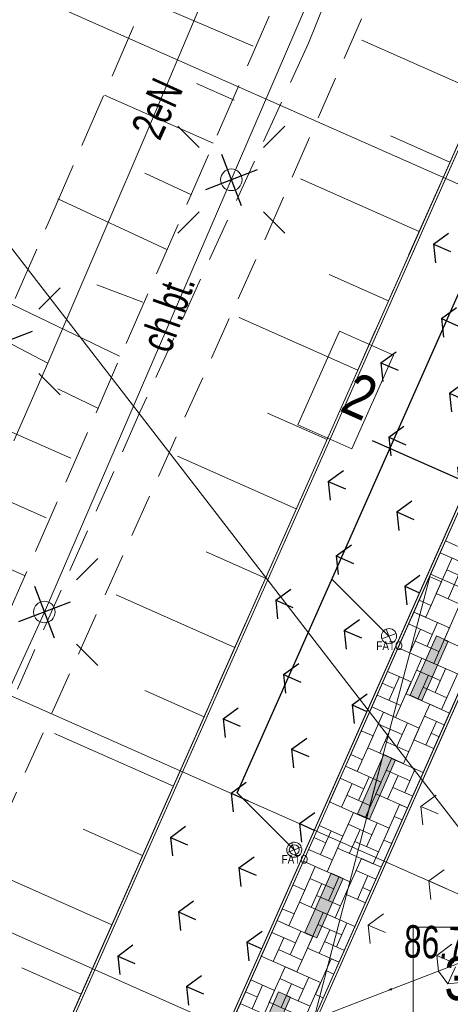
# Model space of a CAD drawing. Header units: metres. Extents: x 7446797 to 7447602, y 5789497 to 5790002.
# Tile 32 of 66: x 7447234 to 7447244, y 5789832 to 5789855. Entities that reach past the tile are written whole.
import ezdxf
from ezdxf.xclip import XClip

# ---------------------------------------------------------------- set-up
doc = ezdxf.new("R2010")
doc.units = ezdxf.units.M
doc.header["$MEASUREMENT"] = 0
doc.header["$XCLIPFRAME"] = 0
for name, pattern in [('2_BUBZ02', [1.75, 1.25, -0.5]), ('2_KTCR02', [1.5, 1, -0.5]), ('Kropki i Kreski', [3.6, 1.8, -0.9, 0, -0.9])]:
    doc.linetypes.add(name, pattern=pattern)
for name, color, linetype in [('130-Z Teren', 7, 'Continuous'), ('700-L Mapa 1_500 dwg', 7, 'Continuous'), ('708-L Opisy sytuacji 1_500 do legendy', 7, 'Continuous')]:
    doc.layers.add(name, color=color, linetype=linetype)
for name, color, linetype, lineweight in [('130-Z Teren1', 7, 'Continuous', 13), ('130-Z Teren114', 113, 'Continuous', 25), ('130-Z Teren21', 37, 'Continuous', 5), ('130-Z Teren252', 70, 'Continuous', 13), ('130-Z Teren69', 41, 'Continuous', 13), ('130-Z Teren93', 254, 'Continuous', 13), ('130-Z Teren94', 9, 'Continuous', 13), ('310-W Oświetlenie1', 7, 'Continuous', 13), ('450-K Belki21', 37, 'Continuous', 5), ('450-K Belki69', 41, 'Continuous', 13), ('708-L Opisy sytuacji 1_500 do legendy1', 7, 'Continuous', 13), ('708-L Opisy sytuacji 1_500 do legendy11', 7, 'Continuous', 13), ('708-L Opisy sytuacji 1_500 do legendy85', 1, 'Continuous', 25), ('718-L Elementy do rozbiórki85', 1, 'Continuous', 25), ('720-L Oznakowanie lądowiska1', 7, 'Continuous', 13), ('720-L Oznakowanie lądowiska91', 255, 'Continuous', 13), ('720-L Oznakowanie lądowiska94', 9, 'Continuous', 13), ('810-G Ogólne2', 4, 'Continuous', 20), ('ex_02_DXF_MZ_9_BUBZ_D_L_17', 9, 'Continuous', 18), ('ex_02_DXF_MZ_9_Dzialki7', 9, 'Continuous', 18), ('ex_02_DXF_MZ_9_KTCR_D_L_17', 9, 'Continuous', 18), ('ex_02_DXF_MZ_9_KTCR_E_T_17', 9, 'Continuous', 18), ('ex_02_DXF_MZ_9_RTPW_T_17', 9, 'Continuous', 18), ('ex_02_DXF_MZ_9_SUPE_D_L_31', 9, 'Continuous', 18), ('ex_02_DXF_MZ_9_SUPE_E_T_31', 9, 'Continuous', 18), ('ex_02_DXF_MZ_9_SUSM_D_T_07', 9, 'Continuous', 18), ('ex_02_DXF_MZ_9_SUSM_D_T_37', 9, 'Continuous', 18)]:
    doc.layers.add(name, color=color, linetype=linetype, lineweight=lineweight)
doc.styles.add('STYL_AUTOMATYCZNY_1', font='Arial.ttf', dxfattribs={"width": 0.7})
doc.styles.add('STYL_AUTOMATYCZNY_2', font='Arial.ttf')
doc.styles.add('STYL_AUTOMATYCZNY_3', font='Arial Narrow.ttf')
doc.dimstyles.new('STYL_AUTOMATYCZNY__1', dxfattribs={"dimtxt": 1.25, "dimasz": 0.475, "dimexe": 0.18, "dimexo": 0.3, "dimgap": 0, "dimtad": 1, "dimzin": 0, "dimdsep": 46, "dimtxsty": 'STYL_AUTOMATYCZNY_2', "dimblk": 'ARROWHEAD_2', "dimblk1": 'ARROWHEAD_2', "dimblk2": 'ARROWHEAD_2', "dimcen": 0.09, "dimclrd": 7, "dimclre": 7, "dimclrt": 1, "dimazin": 0, "dimtfac": 1, "dimtdec": 4, "dimtmove": 0, "dimatfit": 3, "dimfxl": 1, "dimtolj": 1, "dimtzin": 0, "dimarcsym": 0})
doc.dimstyles.new('STYL_AUTOMATYCZNY__2', dxfattribs={"dimtxt": 1, "dimasz": 0.475, "dimexe": 0.18, "dimexo": 0.3, "dimgap": 0, "dimtad": 1, "dimzin": 0, "dimdsep": 46, "dimtxsty": 'STYL_AUTOMATYCZNY_2', "dimblk": 'ARROWHEAD_2', "dimblk1": 'ARROWHEAD_2', "dimblk2": 'ARROWHEAD_2', "dimcen": 0.09, "dimclrd": 7, "dimclre": 7, "dimclrt": 1, "dimazin": 0, "dimtfac": 1, "dimtdec": 4, "dimtmove": 0, "dimatfit": 3, "dimfxl": 1, "dimtolj": 1, "dimtzin": 0, "dimarcsym": 0})
doc.dimstyles.new('STYL_AUTOMATYCZNY__3', dxfattribs={"dimtxt": 0.18, "dimasz": 0.456, "dimexe": 0.18, "dimexo": 0.0625, "dimgap": 0, "dimtad": 0, "dimtih": 1, "dimtoh": 1, "dimdec": 4, "dimzin": 0, "dimdsep": 46, "dimcen": 0.09, "dimadec": 0, "dimazin": 0, "dimtfac": 1, "dimtdec": 4, "dimtmove": 0, "dimatfit": 3, "dimldrblk": 'ARROWHEAD_1', "dimfxl": 1, "dimtolj": 1, "dimtzin": 0, "dimarcsym": 0})

# ---------------------------------------------------------------- blocks, each defined once
blk = doc.blocks.new('Rysunek_1_9', base_point=(7447200, 5789750, -0.867))
at = {"layer": 'ex_02_DXF_MZ_9_BUBZ_D_L_17', "color": 9, "linetype": '2_BUBZ02', "lineweight": 18}
for p, q in [((7447234.364, 5789850.459, -0.867), (7447240.629, 5789864.895, -0.867)), ((7447229.09, 5789831.451, -0.867), (7447242.351, 5789861.854, -0.867)), ((7447227.196, 5789834.098, -0.867), (7447234.364, 5789850.459, -0.867))]:
    blk.add_line(p, q, dxfattribs=at)
at = {"layer": 'ex_02_DXF_MZ_9_BUBZ_D_L_17', "color": 9, "linetype": 'Continuous', "lineweight": 18}
for p, q in [((7447239.015, 5789854.357, -0.867), (7447236.555, 5789855.413, -0.867)), ((7447238.581, 5789853.111, -0.867), (7447237.709, 5789853.496, -0.867)), ((7447238.094, 5789852.119, -0.867), (7447235.582, 5789853.226, -0.867)), ((7447237.591, 5789850.923, -0.867), (7447236.514, 5789851.427, -0.867)), ((7447237.021, 5789849.658, -0.867), (7447234.508, 5789850.833, -0.867)), ((7447236.467, 5789848.445, -0.867), (7447235.408, 5789848.846, -0.867)), ((7447235.931, 5789847.198, -0.867), (7447233.452, 5789848.39, -0.867)), ((7447235.445, 5789845.985, -0.867), (7447234.505, 5789846.438, -0.867)), ((7447234.806, 5789844.839, -0.867), (7447232.397, 5789845.895, -0.867)), ((7447234.237, 5789843.455, -0.867), (7447233.177, 5789843.925, -0.867)), ((7447233.735, 5789842.123, -0.867), (7447231.206, 5789843.229, -0.867))]:
    blk.add_line(p, q, dxfattribs=at)
at = {"layer": 'ex_02_DXF_MZ_9_Dzialki7', "color": 9, "linetype": 'Continuous', "lineweight": 18}
blk.add_line((7447223.32, 5789862.79, -0.867), (7447247.37, 5789831.63, -0.867), dxfattribs=at)
at = {"layer": 'ex_02_DXF_MZ_9_KTCR_D_L_17', "color": 9, "linetype": '2_KTCR02', "lineweight": 18}
for p, q in [((7447242.919, 5789860.911, -0.867), (7447240.294, 5789854.433, -0.867)), ((7447239.317, 5789849.956, -0.867), (7447243.528, 5789859.58, -0.867)), ((7447240.294, 5789854.433, -0.867), (7447236.402, 5789845.901, -0.867)), ((7447231.293, 5789832.101, -0.867), (7447239.317, 5789849.956, -0.867)), ((7447236.402, 5789845.901, -0.867), (7447232.592, 5789837.289, -0.867))]:
    blk.add_line(p, q, dxfattribs=at)
at = {"layer": 'ex_02_DXF_MZ_9_SUPE_D_L_31', "color": 9, "linetype": 'Continuous', "lineweight": 18}
for p, q in [((7447238.513, 5789851.272, -0.867), (7447242.843, 5789861.334, -0.867)), ((7447236.526, 5789852.278, -0.867), (7447238.867, 5789857.845, -0.867)), ((7447235.64, 5789850.212, -0.867), (7447236.526, 5789852.278, -0.867)), ((7447234.193, 5789841.281, -0.867), (7447238.513, 5789851.272, -0.867)), ((7447234.273, 5789847.032, -0.867), (7447235.64, 5789850.212, -0.867)), ((7447233.319, 5789847.535, -0.867), (7447234.273, 5789847.032, -0.867)), ((7447233.485, 5789845.236, -0.867), (7447234.273, 5789847.032, -0.867)), ((7447229.652, 5789831.408, -0.867), (7447234.193, 5789841.281, -0.867))]:
    blk.add_line(p, q, dxfattribs=at)
at = {"layer": 'ex_02_DXF_MZ_9_SUSM_D_T_07', "color": 9, "linetype": 'Continuous', "lineweight": 18}
for p, q in [((7447237.771, 5789852.015, -0.867), (7447237.276, 5789852.51, -0.867)), ((7447239.256, 5789852.015, -0.867), (7447239.751, 5789852.51, -0.867)), ((7447237.771, 5789850.53, -0.867), (7447237.276, 5789850.035, -0.867)), ((7447239.256, 5789850.53, -0.867), (7447239.751, 5789850.035, -0.867)), ((7447234.062, 5789848.278, -0.867), (7447234.557, 5789848.773, -0.867)), ((7447234.062, 5789846.793, -0.867), (7447234.557, 5789846.298, -0.867)), ((7447234.936, 5789842.023, -0.867), (7447235.431, 5789842.518, -0.867)), ((7447234.936, 5789840.538, -0.867), (7447235.431, 5789840.044, -0.867))]:
    blk.add_line(p, q, dxfattribs=at)
at = {"layer": 'ex_02_DXF_MZ_9_SUSM_D_T_37', "color": 9, "linetype": 'Continuous', "lineweight": 18}
for centre in [(7447238.513, 5789851.272, -0.867), (7447234.193, 5789841.281, -0.867)]:
    blk.add_circle(centre, 0.25, dxfattribs=at)
at = {"layer": 'ex_02_DXF_MZ_9_KTCR_E_T_17', "color": 9, "linetype": 'Continuous', "lineweight": 18, "insert": (7447236.751, 5789847.354, -0.867), "char_height": 0.75, "attachment_point": 4, "rotation": 70.6924, "style": 'STYL_AUTOMATYCZNY_1'}
blk.add_mtext('\\A1;{\\pql;\\fArial|b0|i0|c238|p0;\\W0.700000;ch.bt.}', dxfattribs=at)
at = {"layer": 'ex_02_DXF_MZ_9_RTPW_T_17', "color": 9, "linetype": 'Continuous', "lineweight": 18, "insert": (7447242.491, 5789833.288, -0.867), "char_height": 0.75, "attachment_point": 7, "rotation": 358.013, "style": 'STYL_AUTOMATYCZNY_1'}
blk.add_mtext('\\A1;{\\pql;\\fArial|b0|i0|c238|p0;\\W0.700000;86.70}', dxfattribs=at)
at = {"layer": 'ex_02_DXF_MZ_9_SUPE_E_T_31', "color": 9, "linetype": 'Continuous', "lineweight": 18, "insert": (7447236.521, 5789852.304, -0.867), "char_height": 0.75, "attachment_point": 4, "rotation": 65.5731, "style": 'STYL_AUTOMATYCZNY_1'}
blk.add_mtext('\\A1;{\\pql;\\fArial|b0|i0|c238|p0;\\W0.700000;2eN }', dxfattribs=at)
blk = doc.blocks.new('*X4', base_point=(7447251.91, 5789835.327, -0.867))
at = {"layer": '130-Z Teren93', "color": 254, "linetype": 'Continuous', "lineweight": 13}
for p, q in [((7447244.008, 5789842.683, -0.867), (7447243.459, 5789842.926, -0.867)), ((7447243.886, 5789842.409, -0.867), (7447243.337, 5789842.652, -0.867)), ((7447243.247, 5789841.707, -0.867), (7447243.612, 5789842.53, -0.867)), ((7447243.49, 5789842.256, -0.867), (7447244.039, 5789842.013, -0.867)), ((7447243.765, 5789842.134, -0.867), (7447243.521, 5789841.586, -0.867)), ((7447243.369, 5789841.981, -0.867), (7447243.004, 5789841.159, -0.867)), ((7447243.369, 5789841.981, -0.867), (7447243.094, 5789842.103, -0.867)), ((7447244.07, 5789841.343, -0.867), (7447243.247, 5789841.707, -0.867)), ((7447243.126, 5789841.433, -0.867), (7447242.851, 5789841.554, -0.867)), ((7447243.431, 5789840.641, -0.867), (7447243.796, 5789841.464, -0.867)), ((7447242.365, 5789840.457, -0.867), (7447242.73, 5789841.28, -0.867)), ((7447243.553, 5789840.916, -0.867), (7447242.73, 5789841.28, -0.867)), ((7447243.004, 5789841.159, -0.867), (7447242.73, 5789841.28, -0.867)), ((7447242.608, 5789841.006, -0.867), (7447243.157, 5789840.763, -0.867)), ((7447243.035, 5789840.489, -0.867), (7447243.278, 5789841.037, -0.867)), ((7447242.883, 5789840.884, -0.867), (7447242.639, 5789840.336, -0.867)), ((7447243.553, 5789840.916, -0.867), (7447243.188, 5789840.093, -0.867)), ((7447243.31, 5789840.367, -0.867), (7447242.761, 5789840.61, -0.867)), ((7447244.162, 5789840.317, -0.867), (7447243.431, 5789840.641, -0.867)), ((7447243.188, 5789840.093, -0.867), (7447242.365, 5789840.457, -0.867)), ((7447242.549, 5789839.391, -0.867), (7447242.914, 5789840.214, -0.867)), ((7447243.737, 5789839.85, -0.867), (7447242.914, 5789840.214, -0.867)), ((7447242.671, 5789839.666, -0.867), (7447242.122, 5789839.909, -0.867)), ((7447242.792, 5789839.94, -0.867), (7447243.341, 5789839.697, -0.867)), ((7447243.219, 5789839.423, -0.867), (7447243.462, 5789839.971, -0.867)), ((7447243.737, 5789839.85, -0.867), (7447243.372, 5789839.027, -0.867)), ((7447242.001, 5789839.635, -0.867), (7447242.275, 5789839.513, -0.867)), ((7447242.153, 5789839.239, -0.867), (7447242.396, 5789839.787, -0.867)), ((7447242.671, 5789839.666, -0.867), (7447242.306, 5789838.843, -0.867)), ((7447243.066, 5789839.818, -0.867), (7447242.823, 5789839.27, -0.867)), ((7447243.372, 5789839.027, -0.867), (7447242.549, 5789839.391, -0.867)), ((7447243.493, 5789839.301, -0.867), (7447242.945, 5789839.544, -0.867)), ((7447242.428, 5789839.117, -0.867), (7447241.879, 5789839.36, -0.867)), ((7447242.733, 5789838.326, -0.867), (7447243.098, 5789839.148, -0.867)), ((7447243.555, 5789838.946, -0.867), (7447243.098, 5789839.148, -0.867)), ((7447241.667, 5789838.142, -0.867), (7447242.032, 5789838.964, -0.867)), ((7447242.306, 5789838.843, -0.867), (7447241.757, 5789839.086, -0.867)), ((7447242.855, 5789838.6, -0.867), (7447242.032, 5789838.964, -0.867)), ((7447242.337, 5789838.173, -0.867), (7447242.58, 5789838.721, -0.867)), ((7447242.976, 5789838.874, -0.867), (7447243.433, 5789838.672, -0.867)), ((7447243.25, 5789838.753, -0.867), (7447243.007, 5789838.204, -0.867)), ((7447241.789, 5789838.416, -0.867), (7447241.514, 5789838.537, -0.867)), ((7447241.91, 5789838.69, -0.867), (7447242.459, 5789838.447, -0.867)), ((7447242.185, 5789838.569, -0.867), (7447241.941, 5789838.02, -0.867)), ((7447242.855, 5789838.6, -0.867), (7447242.49, 5789837.777, -0.867)), ((7447243.312, 5789838.397, -0.867), (7447243.129, 5789838.478, -0.867)), ((7447241.789, 5789838.416, -0.867), (7447241.424, 5789837.593, -0.867)), ((7447242.612, 5789838.051, -0.867), (7447242.063, 5789838.294, -0.867)), ((7447243.19, 5789838.123, -0.867), (7447242.733, 5789838.326, -0.867)), ((7447242.49, 5789837.777, -0.867), (7447241.667, 5789838.142, -0.867)), ((7447241.546, 5789837.867, -0.867), (7447241.271, 5789837.989, -0.867)), ((7447241.851, 5789837.076, -0.867), (7447242.216, 5789837.899, -0.867)), ((7447242.947, 5789837.574, -0.867), (7447242.216, 5789837.899, -0.867)), ((7447240.785, 5789836.892, -0.867), (7447241.15, 5789837.715, -0.867)), ((7447241.973, 5789837.35, -0.867), (7447241.15, 5789837.715, -0.867)), ((7447241.424, 5789837.593, -0.867), (7447241.15, 5789837.715, -0.867)), ((7447242.094, 5789837.624, -0.867), (7447242.643, 5789837.381, -0.867)), ((7447242.521, 5789837.107, -0.867), (7447242.764, 5789837.655, -0.867)), ((7447241.028, 5789837.44, -0.867), (7447241.577, 5789837.197, -0.867)), ((7447241.455, 5789836.923, -0.867), (7447241.698, 5789837.472, -0.867)), ((7447241.973, 5789837.35, -0.867), (7447241.608, 5789836.527, -0.867)), ((7447242.368, 5789837.503, -0.867), (7447242.125, 5789836.954, -0.867)), ((7447241.303, 5789837.319, -0.867), (7447241.059, 5789836.77, -0.867)), ((7447242.704, 5789837.026, -0.867), (7447242.247, 5789837.228, -0.867)), ((7447241.608, 5789836.527, -0.867), (7447240.785, 5789836.892, -0.867)), ((7447241.73, 5789836.801, -0.867), (7447241.181, 5789837.044, -0.867)), ((7447242.582, 5789836.752, -0.867), (7447241.851, 5789837.076, -0.867)), ((7447240.969, 5789835.826, -0.867), (7447241.334, 5789836.649, -0.867)), ((7447242.157, 5789836.284, -0.867), (7447241.334, 5789836.649, -0.867)), ((7447242.035, 5789836.01, -0.867), (7447242.4, 5789836.833, -0.867)), ((7447242.582, 5789836.752, -0.867), (7447242.4, 5789836.833, -0.867)), ((7447242.278, 5789836.558, -0.867), (7447242.461, 5789836.477, -0.867)), ((7447241.091, 5789836.1, -0.867), (7447240.542, 5789836.343, -0.867)), ((7447240.573, 5789835.673, -0.867), (7447240.816, 5789836.222, -0.867)), ((7447241.212, 5789836.374, -0.867), (7447241.761, 5789836.131, -0.867)), ((7447241.486, 5789836.253, -0.867), (7447241.243, 5789835.704, -0.867)), ((7447241.639, 5789835.857, -0.867), (7447241.882, 5789836.406, -0.867)), ((7447242.157, 5789836.284, -0.867), (7447241.792, 5789835.461, -0.867)), ((7447240.421, 5789836.069, -0.867), (7447240.695, 5789835.947, -0.867)), ((7447241.091, 5789836.1, -0.867), (7447240.726, 5789835.277, -0.867)), ((7447241.913, 5789835.736, -0.867), (7447241.365, 5789835.979, -0.867)), ((7447242.218, 5789835.929, -0.867), (7447242.035, 5789836.01, -0.867)), ((7447240.848, 5789835.552, -0.867), (7447240.299, 5789835.795, -0.867)), ((7447241.792, 5789835.461, -0.867), (7447240.969, 5789835.826, -0.867)), ((7447240.726, 5789835.277, -0.867), (7447240.177, 5789835.52, -0.867)), ((7447241.153, 5789834.76, -0.867), (7447241.518, 5789835.583, -0.867)), ((7447241.975, 5789835.38, -0.867), (7447241.518, 5789835.583, -0.867)), ((7447240.087, 5789834.576, -0.867), (7447240.452, 5789835.399, -0.867)), ((7447241.275, 5789835.034, -0.867), (7447240.452, 5789835.399, -0.867)), ((7447241.396, 5789835.308, -0.867), (7447241.853, 5789835.106, -0.867)), ((7447240.33, 5789835.125, -0.867), (7447240.879, 5789834.881, -0.867)), ((7447240.757, 5789834.607, -0.867), (7447241, 5789835.156, -0.867)), ((7447241.67, 5789835.187, -0.867), (7447241.427, 5789834.638, -0.867)), ((7447240.209, 5789834.85, -0.867), (7447239.844, 5789834.027, -0.867)), ((7447240.209, 5789834.85, -0.867), (7447239.934, 5789834.972, -0.867)), ((7447240.605, 5789835.003, -0.867), (7447240.361, 5789834.454, -0.867)), ((7447241.275, 5789835.034, -0.867), (7447240.91, 5789834.211, -0.867)), ((7447241.732, 5789834.832, -0.867), (7447241.549, 5789834.913, -0.867)), ((7447241.032, 5789834.486, -0.867), (7447240.483, 5789834.729, -0.867)), ((7447241.61, 5789834.557, -0.867), (7447241.153, 5789834.76, -0.867)), ((7447239.966, 5789834.302, -0.867), (7447239.691, 5789834.423, -0.867)), ((7447240.91, 5789834.211, -0.867), (7447240.087, 5789834.576, -0.867)), ((7447239.205, 5789833.326, -0.867), (7447239.57, 5789834.149, -0.867)), ((7447240.393, 5789833.784, -0.867), (7447239.57, 5789834.149, -0.867)), ((7447239.844, 5789834.027, -0.867), (7447239.57, 5789834.149, -0.867)), ((7447240.271, 5789833.51, -0.867), (7447240.636, 5789834.333, -0.867)), ((7447241.367, 5789834.009, -0.867), (7447240.636, 5789834.333, -0.867)), ((7447240.514, 5789834.059, -0.867), (7447241.063, 5789833.816, -0.867)), ((7447240.788, 5789833.937, -0.867), (7447240.545, 5789833.389, -0.867)), ((7447240.941, 5789833.541, -0.867), (7447241.184, 5789834.09, -0.867)), ((7447239.448, 5789833.875, -0.867), (7447239.997, 5789833.632, -0.867)), ((7447239.723, 5789833.753, -0.867), (7447239.479, 5789833.205, -0.867)), ((7447239.875, 5789833.357, -0.867), (7447240.118, 5789833.906, -0.867)), ((7447240.393, 5789833.784, -0.867), (7447240.028, 5789832.962, -0.867)), ((7447240.15, 5789833.236, -0.867), (7447239.601, 5789833.479, -0.867)), ((7447241.002, 5789833.186, -0.867), (7447240.271, 5789833.51, -0.867)), ((7447241.124, 5789833.46, -0.867), (7447240.667, 5789833.663, -0.867)), ((7447240.028, 5789832.962, -0.867), (7447239.205, 5789833.326, -0.867)), ((7447240.455, 5789832.444, -0.867), (7447240.82, 5789833.267, -0.867)), ((7447241.002, 5789833.186, -0.867), (7447240.82, 5789833.267, -0.867)), ((7447239.389, 5789832.26, -0.867), (7447239.754, 5789833.083, -0.867)), ((7447240.577, 5789832.718, -0.867), (7447239.754, 5789833.083, -0.867)), ((7447239.511, 5789832.535, -0.867), (7447238.962, 5789832.778, -0.867)), ((7447239.632, 5789832.809, -0.867), (7447240.181, 5789832.566, -0.867)), ((7447240.059, 5789832.291, -0.867), (7447240.302, 5789832.84, -0.867)), ((7447240.698, 5789832.993, -0.867), (7447240.881, 5789832.912, -0.867)), ((7447238.993, 5789832.107, -0.867), (7447239.236, 5789832.656, -0.867)), ((7447239.906, 5789832.687, -0.867), (7447239.663, 5789832.139, -0.867)), ((7447240.577, 5789832.718, -0.867), (7447240.212, 5789831.896, -0.867)), ((7447238.841, 5789832.503, -0.867), (7447239.115, 5789832.382, -0.867)), ((7447239.511, 5789832.535, -0.867), (7447239.146, 5789831.712, -0.867)), ((7447240.333, 5789832.17, -0.867), (7447239.785, 5789832.413, -0.867)), ((7447240.638, 5789832.363, -0.867), (7447240.455, 5789832.444, -0.867)), ((7447239.268, 5789831.986, -0.867), (7447238.719, 5789832.229, -0.867)), ((7447240.212, 5789831.896, -0.867), (7447239.389, 5789832.26, -0.867))]:
    blk.add_line(p, q, dxfattribs=at)
blk = doc.blocks.new('*D9', base_point=(7447251.91, 5789835.327, -0.867))
at = {"layer": '708-L Opisy sytuacji 1_500 do legendy1', "color": 7, "linetype": 'Continuous', "lineweight": 13, "transparency": 16777216}
for p, q in [((7447226.708, 5789864.194, -0.867), (7447248.953, 5789854.336, -0.867)), ((7447227.349, 5789863.712, -0.867), (7447226.924, 5789864.295, -0.867)), ((7447227.26, 5789864.283, -0.867), (7447227.136, 5789864.004, -0.867)), ((7447227.136, 5789864.004, -0.867), (7447217.008, 5789841.147, -0.867)), ((7447216.795, 5789841.439, -0.867), (7447217.221, 5789840.856, -0.867)), ((7447216.58, 5789841.337, -0.867), (7447238.825, 5789831.48, -0.867)), ((7447217.008, 5789841.147, -0.867), (7447216.884, 5789840.868, -0.867))]:
    blk.add_line(p, q, dxfattribs=at)
at = {"layer": '708-L Opisy sytuacji 1_500 do legendy85', "color": 1, "lineweight": 25, "transparency": 16777216, "insert": (7447220.975, 5789850.716, -0.867), "char_height": 1.25, "attachment_point": 7, "rotation": 66.1008, "style": 'STYL_AUTOMATYCZNY_2'}
blk.add_mtext('\\A1;{\\pql;\\fArial|b0|i0|c238|p0;\\W1.000000;25,00}', dxfattribs=at)
blk = doc.blocks.new('ARROWHEAD_2')
at = {"color": 0, "linetype": 'Continuous', "lineweight": 0}
for p, q in [((-0.378, -0.655), (0.378, 0.655)), ((0, 0), (-1, 0))]:
    blk.add_line(p, q, dxfattribs=at)
blk = doc.blocks.new('*D10', base_point=(7447251.91, 5789835.327, -0.867))
at = {"layer": '708-L Opisy sytuacji 1_500 do legendy1', "color": 7, "linetype": 'Continuous', "lineweight": 13, "transparency": 16777216}
for p, q in [((7447225.927, 5789868.881, -0.867), (7447225.502, 5789869.464, -0.867)), ((7447225.839, 5789869.452, -0.867), (7447225.715, 5789869.173, -0.867)), ((7447225.286, 5789869.363, -0.867), (7447246.84, 5789859.812, -0.867)), ((7447225.715, 5789869.173, -0.867), (7447222.008, 5789860.807, -0.867)), ((7447221.579, 5789860.997, -0.867), (7447251.498, 5789847.739, -0.867)), ((7447222.221, 5789860.516, -0.867), (7447221.795, 5789861.099, -0.867)), ((7447222.008, 5789860.807, -0.867), (7447215.931, 5789847.093, -0.867))]:
    blk.add_line(p, q, dxfattribs=at)
at = {"layer": '708-L Opisy sytuacji 1_500 do legendy85', "color": 1, "lineweight": 25, "transparency": 16777216, "insert": (7447223.138, 5789863.851, -0.867), "char_height": 1, "attachment_point": 7, "rotation": 66.1008, "style": 'STYL_AUTOMATYCZNY_2'}
blk.add_mtext('\\A1;{\\pql;\\fArial|b0|i0|c238|p0;\\W1.000000;9,15}', dxfattribs=at)
blk = doc.blocks.new('*D11', base_point=(7447251.91, 5789835.327, -0.867))
at = {"layer": '708-L Opisy sytuacji 1_500 do legendy1', "color": 7, "linetype": 'Continuous', "lineweight": 13, "transparency": 16777216}
for p, q in [((7447222.221, 5789860.516, -0.867), (7447221.795, 5789861.099, -0.867)), ((7447222.008, 5789860.807, -0.867), (7447215.931, 5789847.093, -0.867)), ((7447216.144, 5789846.802, -0.867), (7447215.718, 5789847.385, -0.867))]:
    blk.add_line(p, q, dxfattribs=at)
at = {"layer": '708-L Opisy sytuacji 1_500 do legendy85', "color": 1, "lineweight": 25, "transparency": 16777216, "insert": (7447218.091, 5789852.463, -0.867), "char_height": 1, "attachment_point": 7, "rotation": 66.1008, "style": 'STYL_AUTOMATYCZNY_2'}
blk.add_mtext('\\A1;{\\pql;\\fArial|b0|i0|c238|p0;\\W1.000000;15,00}', dxfattribs=at)
blk = doc.blocks.new('*D12', base_point=(7447251.91, 5789835.327, -0.867))
at = {"layer": '708-L Opisy sytuacji 1_500 do legendy1', "color": 7, "linetype": 'Continuous', "lineweight": 13, "transparency": 16777216}
for p, q in [((7447222.008, 5789860.807, -0.867), (7447215.931, 5789847.093, -0.867)), ((7447216.144, 5789846.802, -0.867), (7447215.718, 5789847.385, -0.867)), ((7447215.502, 5789847.283, -0.867), (7447245.422, 5789834.026, -0.867)), ((7447215.931, 5789847.093, -0.867), (7447212.224, 5789838.728, -0.867)), ((7447212.011, 5789839.02, -0.867), (7447212.437, 5789838.436, -0.867)), ((7447211.796, 5789838.918, -0.867), (7447233.349, 5789829.367, -0.867)), ((7447212.224, 5789838.728, -0.867), (7447212.1, 5789838.449, -0.867))]:
    blk.add_line(p, q, dxfattribs=at)
at = {"layer": '708-L Opisy sytuacji 1_500 do legendy85', "color": 1, "lineweight": 25, "transparency": 16777216, "insert": (7447213.354, 5789841.772, -0.867), "char_height": 1, "attachment_point": 7, "rotation": 66.1008, "style": 'STYL_AUTOMATYCZNY_2'}
blk.add_mtext('\\A1;{\\pql;\\fArial|b0|i0|c238|p0;\\W1.000000;9,15}', dxfattribs=at)
blk = doc.blocks.new('ARROWHEAD_1')
at = {"color": 0, "linetype": 'Continuous', "lineweight": 0}
blk.add_line((0, 0), (-1, 0), dxfattribs=at)
blk.add_circle((0, 0), 0.25, dxfattribs=at)

msp = doc.modelspace()

# ---------------------------------------------------------------- hatches: boundary and pattern name
at = {"layer": '130-Z Teren114', "linetype": 'Continuous', "lineweight": 25}
h = msp.add_hatch(dxfattribs=at)
h.set_pattern_fill('TRAWA', color=113, style=0, pattern_type=2)
h.set_pattern_definition([(336.1, (7447242.3345, 5789843.597), (1.2154, 2.7428), [0.433, -1.29904]), (336.1, (7447242.5185, 5789841.8746), (1.2154, 2.7428), [0.43301, -1.29904]), (276.1, (7447242.3345, 5789843.597), (2.983, 0.31883), [0.433, -1.29904]), (276.1, (7447243.918, 5789842.8952), (2.983, 0.31883), [0.43301, -1.29904]), (36.1, (7447242.3345, 5789843.597), (-1.7676, 2.42394), [0.433, -1.29904]), (36.1, (7447243.918, 5789842.8952), (-1.76762, 2.42394), [0.43301, -1.29904])])
h.paths.add_polyline_path([(7447238.096, 5789830.971), (7447248.84, 5789855.218), (7447247.145, 5789859.611), (7447233.703, 5789829.276)])
at = {"layer": '130-Z Teren252', "linetype": 'Continuous', "lineweight": 13}
h = msp.add_hatch(dxfattribs=at)
h.set_pattern_fill('TRAWA', color=70, style=0, pattern_type=2)
h.set_pattern_definition([(336.1, (7447246.9058, 5789841.5712), (1.2154, 2.7428), [0.433, -1.29904]), (336.1, (7447247.0898, 5789839.849), (1.2154, 2.7428), [0.433, -1.29904]), (276.1, (7447246.9058, 5789841.5712), (2.983, 0.3188), [0.433, -1.29904]), (276.1, (7447248.4893, 5789840.8695), (2.983, 0.3188), [0.433, -1.29904]), (36.1, (7447246.9058, 5789841.5712), (-1.7676, 2.42394), [0.433, -1.29904]), (36.1, (7447248.4893, 5789840.8695), (-1.7676, 2.42394), [0.433, -1.29904])])
h.paths.add_polyline_path([(7447244.703, 5789841.388), (7447240.497, 5789831.898), (7447245.696, 5789833.904), (7447248.305, 5789839.792)])
h = msp.add_hatch(dxfattribs=at)
h.set_pattern_fill('TRAWA', color=70, style=0, pattern_type=2)
h.set_pattern_definition([(66.1, (7447251.7425, 5789829.037), (-2.7428, 1.2154), [0.433, -1.29904]), (66.1, (7447253.4647, 5789829.221), (-2.7428, 1.2154), [0.433, -1.29904]), (6.1, (7447251.7425, 5789829.037), (-0.3188, 2.983), [0.433, -1.29904]), (6.1, (7447252.4442, 5789830.6206), (-0.3188, 2.983), [0.433, -1.29904]), (126.1, (7447251.7425, 5789829.037), (2.42394, 1.7676), [0.433, -1.29904]), (126.1, (7447252.4442, 5789830.6206), (2.42394, 1.7676), [0.433, -1.29904])])
h.paths.add_polyline_path([(7447240.497, 5789831.898), (7447253.328, 5789826.213), (7447254.924, 5789829.815), (7447245.696, 5789833.904)])
at = {"layer": '720-L Oznakowanie lądowiska91', "linetype": 'Continuous', "lineweight": 13}
for points in [[(7447243.251, 5789840.73), (7447242.644, 5789839.358), (7447242.918, 5789839.237), (7447243.526, 5789840.608)], [(7447242.036, 5789837.987), (7447242.006, 5789837.919), (7447241.428, 5789836.615), (7447241.64, 5789836.522), (7447241.703, 5789836.494), (7447242.31, 5789837.865)], [(7447240.821, 5789835.244), (7447240.213, 5789833.873), (7447240.487, 5789833.751), (7447241.095, 5789835.122)], [(7447239.099, 5789831.358), (7447240.242, 5789830.852), (7447240.363, 5789831.126), (7447239.495, 5789831.511), (7447239.88, 5789832.38), (7447239.605, 5789832.501)]]:
    msp.add_hatch(color=8, dxfattribs=at).paths.add_polyline_path(points)

# ---------------------------------------------------------------- linework, layer by layer
at = {"layer": '130-Z Teren1', "color": 7, "linetype": 'Continuous', "lineweight": 13, "elevation": -0.867, "flags": 128}
for points in [[(7447238.096, 5789830.971), (7447248.84, 5789855.218), (7447247.145, 5789859.611), (7447233.703, 5789829.276)], [(7447243.928, 5789843.984), (7447248.871, 5789855.138), (7447249.736, 5789852.895), (7447245.482, 5789843.296), (7447249.139, 5789841.675), (7447248.734, 5789840.761), (7447248.329, 5789839.847), (7447244.672, 5789841.467), (7447240.418, 5789831.868), (7447238.175, 5789831.002), (7447243.118, 5789842.156)], [(7447244.703, 5789841.388), (7447240.497, 5789831.898), (7447245.696, 5789833.904), (7447248.305, 5789839.792)], [(7447240.497, 5789831.898), (7447253.328, 5789826.213), (7447254.924, 5789829.815), (7447245.696, 5789833.904)]]:
    msp.add_lwpolyline(points, close=True, dxfattribs=at)
at = {"layer": '130-Z Teren1', "color": 7, "linetype": 'Continuous', "lineweight": 13, "elevation": -0.867}
for points in [[(7447244.274, 5789853.281), (7447241.531, 5789854.496)], [(7447243.564, 5789851.679), (7447242.193, 5789852.286)], [(7447242.854, 5789850.076), (7447240.111, 5789851.292)], [(7447242.144, 5789848.474), (7447240.773, 5789849.081)], [(7447241.434, 5789846.871), (7447238.691, 5789848.087)], [(7447240.724, 5789845.269), (7447239.352, 5789845.877)], [(7447240.014, 5789843.667), (7447237.271, 5789844.882)], [(7447239.304, 5789842.064), (7447237.932, 5789842.672)], [(7447238.594, 5789840.462), (7447235.851, 5789841.677)], [(7447237.884, 5789838.86), (7447236.512, 5789839.467)], [(7447237.174, 5789837.257), (7447234.431, 5789838.473)], [(7447236.464, 5789835.655), (7447235.092, 5789836.263)], [(7447235.754, 5789834.053), (7447233.011, 5789835.268)], [(7447235.043, 5789832.45), (7447233.672, 5789833.058)]]:
    msp.add_lwpolyline(points, dxfattribs=at)
at = {"layer": '130-Z Teren21', "color": 37, "linetype": 'Continuous', "lineweight": 5}
for p, q in [((7447238.096, 5789830.971, -0.867), (7447248.84, 5789855.218, -0.867)), ((7447238.175, 5789831.002, -0.867), (7447248.871, 5789855.138, -0.867)), ((7447240.418, 5789831.868, -0.867), (7447244.672, 5789841.467, -0.867)), ((7447240.497, 5789831.898, -0.867), (7447244.703, 5789841.388, -0.867))]:
    msp.add_line(p, q, dxfattribs=at)
at = {"layer": '130-Z Teren69', "color": 41, "linetype": 'Kropki i Kreski', "lineweight": 13}
for p, q in [((7447238.175, 5789831.002, -0.867), (7447248.871, 5789855.138, -0.867)), ((7447244.672, 5789841.467, -0.867), (7447240.418, 5789831.868, -0.867))]:
    msp.add_line(p, q, dxfattribs=at)
at = {"layer": '130-Z Teren94', "color": 9, "linetype": 'Continuous', "lineweight": 13}
for q in [(7447240.418, 5789831.868, -0.867), (7447244.672, 5789841.467, -0.867)]:
    msp.add_line((7447243.118, 5789842.156, -0.867), q, dxfattribs=at)
at = {"layer": '310-W Oświetlenie1', "color": 7, "linetype": 'Continuous', "lineweight": 13}
for p, q in [((7447242.318, 5789840.786, -0.867), (7447241.992, 5789840.66, -0.867)), ((7447242.092, 5789840.887, -0.867), (7447242.218, 5789840.56, -0.867)), ((7447240.13, 5789835.849, -0.867), (7447239.804, 5789835.723, -0.867)), ((7447239.904, 5789835.95, -0.867), (7447240.03, 5789835.623, -0.867))]:
    msp.add_line(p, q, dxfattribs=at)
at = {"layer": '310-W Oświetlenie1', "color": 7, "linetype": 'Continuous', "lineweight": 13, "elevation": -0.867, "flags": 128}
for points in [[(7447242.084, 5789840.563, -1), (7447242.226, 5789840.883, -1)], [(7447239.896, 5789835.626, -1), (7447240.038, 5789835.946, -1)]]:
    msp.add_lwpolyline(points, format="xyb", close=True, dxfattribs=at)
at = {"layer": '450-K Belki21', "color": 37, "linetype": 'Continuous', "lineweight": 5}
for p, q in [((7447233.623, 5789829.245, -0.867), (7447247.114, 5789859.69, -0.867)), ((7447233.703, 5789829.276, -0.867), (7447247.145, 5789859.611, -0.867))]:
    msp.add_line(p, q, dxfattribs=at)
at = {"layer": '450-K Belki69', "color": 41, "linetype": 'Kropki i Kreski', "lineweight": 13}
msp.add_line((7447233.623, 5789829.245, -0.867), (7447247.114, 5789859.69, -0.867), dxfattribs=at)
at = {"layer": '708-L Opisy sytuacji 1_500 do legendy11', "color": 7, "linetype": 'Continuous', "lineweight": 13, "elevation": -0.867, "flags": 128}
for points in [[(7447241.012, 5789847.771), (7447242.259, 5789847.219), (7447241.3, 5789845.055), (7447240.053, 5789845.607)], [(7447242.715, 5789833.996), (7447244.079, 5789833.996), (7447244.079, 5789831.629), (7447242.715, 5789831.629)]]:
    msp.add_lwpolyline(points, close=True, dxfattribs=at)
at = {"layer": '708-L Opisy sytuacji 1_500 do legendy11', "color": 7, "linetype": 'Continuous', "lineweight": 13, "elevation": -0.867}
msp.add_lwpolyline([(7447240.837, 5789842.041), (7447242.155, 5789840.723)], dxfattribs=at)
at = {"layer": '718-L Elementy do rozbiórki85', "color": 1, "linetype": 'Continuous', "lineweight": 25}
for p, q in [((7447238.284, 5789851.866, -0.867), (7447238.742, 5789850.679, -0.867)), ((7447239.107, 5789851.501, -0.867), (7447237.919, 5789851.043, -0.867)), ((7447233.913, 5789847.765, -0.867), (7447232.725, 5789847.306, -0.867)), ((7447233.964, 5789841.875, -0.867), (7447234.422, 5789840.687, -0.867)), ((7447234.787, 5789841.51, -0.867), (7447233.599, 5789841.052, -0.867))]:
    msp.add_line(p, q, dxfattribs=at)
at = {"layer": '720-L Oznakowanie lądowiska1', "color": 7, "linetype": 'Continuous', "lineweight": 13, "elevation": -0.867, "flags": 128}
for points in [[(7447243.251, 5789840.73), (7447243.526, 5789840.608), (7447242.918, 5789839.237), (7447242.644, 5789839.358)], [(7447242.036, 5789837.987), (7447242.31, 5789837.865), (7447241.703, 5789836.494), (7447241.64, 5789836.522), (7447241.428, 5789836.615), (7447242.006, 5789837.919)], [(7447240.821, 5789835.244), (7447241.095, 5789835.122), (7447240.487, 5789833.751), (7447240.213, 5789833.873)], [(7447239.099, 5789831.358), (7447239.605, 5789832.501), (7447239.88, 5789832.38), (7447239.495, 5789831.511), (7447240.363, 5789831.126), (7447240.242, 5789830.852)]]:
    msp.add_lwpolyline(points, close=True, dxfattribs=at)
at = {"layer": '720-L Oznakowanie lądowiska94', "color": 9, "linetype": 'Continuous', "lineweight": 13}
msp.add_line((7447242.006, 5789837.919, -0.867), (7447241.64, 5789836.522, -0.867), dxfattribs=at)
at = {"layer": '810-G Ogólne2', "color": 4, "linetype": 'Continuous', "lineweight": 20, "elevation": -0.867}
msp.add_lwpolyline([(7447233.623, 5789829.245), (7447247.114, 5789859.69), (7447277.559, 5789846.2), (7447264.068, 5789815.755)], close=True, dxfattribs=at)

# ---------------------------------------------------------------- block references
at = {"layer": '130-Z Teren', "color": 7, "lineweight": 13}
msp.add_blockref('*X4', (7447251.91, 5789835.327, -0.867), dxfattribs=at)
at = {"layer": '700-L Mapa 1_500 dwg', "color": 52, "linetype": 'Continuous', "lineweight": 25}
ref = msp.add_blockref('Rysunek_1_9', (7447200, 5789750, -0.867), dxfattribs=at)
XClip(ref).set_block_clipping_path([(7446797.4999703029, 5789497.4999993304), (7447602.4999703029, 5790002.4999993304)])

# ---------------------------------------------------------------- texts
at = {"layer": '310-W Oświetlenie1', "color": 7, "lineweight": 13, "char_height": 0.2, "attachment_point": 6, "style": 'STYL_AUTOMATYCZNY_3'}
for insert in [(7447242.474, 5789840.501, -0.867), (7447240.286, 5789835.564, -0.867)]:
    msp.add_mtext('\\A1;{\\pqr;\\fArial Narrow|b0|i0|c238|p0;\\W1.000000;FATO}', dxfattribs=dict(at, insert=insert))
at = {"layer": '708-L Opisy sytuacji 1_500 do legendy85', "color": 1, "linetype": 'Continuous', "lineweight": 25, "insert": (7447240.988, 5789845.94, -0.867), "char_height": 1, "attachment_point": 7, "rotation": 336.1008, "style": 'STYL_AUTOMATYCZNY_3'}
msp.add_mtext('\\A1;{\\pql;\\fArial Narrow|b0|i0|c238|p0;\\W1.000000;2}', dxfattribs=at)
at = {"layer": '708-L Opisy sytuacji 1_500 do legendy85', "color": 1, "linetype": 'Continuous', "lineweight": 25, "insert": (7447243.435, 5789832.295, -0.867), "char_height": 1, "attachment_point": 7, "style": 'STYL_AUTOMATYCZNY_3'}
msp.add_mtext('\\A1;{\\pql;\\fArial Narrow|b0|i0|c238|p0;\\W1.000000;3}', dxfattribs=at)

# ---------------------------------------------------------------- dimensions: what is measured, and where the dimension line sits
at = {"layer": '708-L Opisy sytuacji 1_500 do legendy', "color": 7, "linetype": 'Continuous', "lineweight": 13}
for base, p1, p2, dimstyle, picture, middle in [((7447222.008, 5789860.807, -0.867), (7447247.114, 5789859.69, -0.867), (7447251.773, 5789847.618, -0.867), 'STYL_AUTOMATYCZNY__2', '*D10', (7447223.205, 5789865.237, -0.867)), ((7447217.008, 5789841.147, -0.867), (7447249.227, 5789854.215, -0.867), (7447239.099, 5789831.358, -0.867), 'STYL_AUTOMATYCZNY__1', '*D9', (7447221.251, 5789852.883, -0.867)), ((7447215.931, 5789847.093, -0.867), (7447251.773, 5789847.618, -0.867), (7447245.696, 5789833.904, -0.867), 'STYL_AUTOMATYCZNY__2', '*D11', (7447218.313, 5789854.197, -0.867)), ((7447212.224, 5789838.728, -0.867), (7447245.696, 5789833.904, -0.867), (7447233.623, 5789829.245, -0.867), 'STYL_AUTOMATYCZNY__2', '*D12', (7447213.421, 5789843.158, -0.867))]:
    dim = msp.add_linear_dim(base=base, p1=p1, p2=p2, angle=246.1008, dimstyle=dimstyle, dxfattribs=at)
    dim.commit()
    dim.dimension.update_dxf_attribs({"geometry": picture, "text_midpoint": middle, "dimtype": 160, "text_rotation": 66.1008})

# ---------------------------------------------------------------- leaders
at = {"layer": '708-L Opisy sytuacji 1_500 do legendy11', "color": 7, "linetype": 'Continuous', "lineweight": 13, "annotation_type": 0, "has_hookline": 1}
for points, hookline_direction, text_width, horizontal_direction in [([(7447239.967, 5789835.786, -0.867), (7447238.65, 5789837.104, -0.867), (7447245.409, 5789852.359, -0.867)], 0, 0.302, (0.405129, 0.91426, 0)), ([(7447250.106, 5789840.153, -0.867), (7447250.337, 5789841.444, -0.867), (7447241.775, 5789845.238, -0.867)], 1, 0.544, (0.91426, -0.405129, 0))]:
    msp.add_leader(points, dimstyle='STYL_AUTOMATYCZNY__3', dxfattribs=dict(at, hookline_direction=hookline_direction, text_width=text_width, horizontal_direction=horizontal_direction))

doc.saveas('drawing.dxf')
